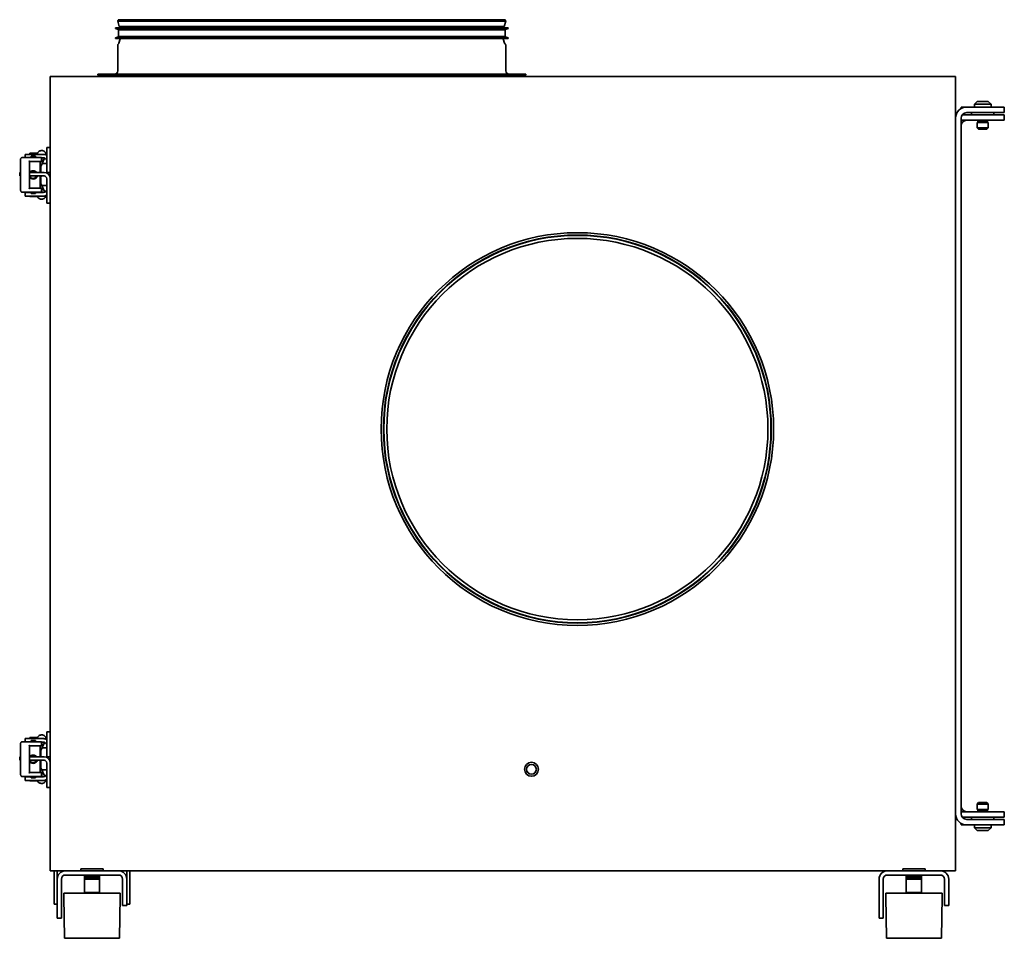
# Model space of a CAD drawing. Header units: millimetres. Extents: x 276 to 984, y 115 to 776.
import ezdxf

# ---------------------------------------------------------------- set-up
doc = ezdxf.new("R2010")
doc.units = ezdxf.units.MM
doc.header["$LTSCALE"] = 3
doc.layers.add('Krawędzie widoczne(ISO)', color=7, linetype='Continuous', lineweight=35, true_color=0x262659)

msp = doc.modelspace()

# ---------------------------------------------------------------- linework, layer by layer
at = {"layer": 'Krawędzie widoczne(ISO)'}
for p, q in [((625.45, 774.5), (346.61, 774.5)), ((347.61, 770.83), (346.61, 774.5)), ((625.24, 775.43), (346.81, 775.43)), ((624.68, 775.64), (347.37, 775.64)), ((624.44, 770.83), (625.45, 774.5)), ((627.16, 769.81), (344.89, 769.81)), ((344.89, 769.31), (344.89, 769.81)), ((627.16, 769.31), (344.89, 769.31)), ((347.05, 768.63), (344.89, 769.31)), ((625.05, 768.45), (347, 768.45)), ((347, 763.45), (347, 768.45)), ((625, 768.63), (347.05, 768.63)), ((347.05, 768.45), (347.05, 768.63)), ((624.44, 770.83), (347.61, 770.83)), ((348.39, 769.81), (348.23, 770.83)), ((623.66, 769.81), (623.82, 770.83)), ((625, 768.63), (627.16, 769.31)), ((625, 768.45), (625, 768.63)), ((625.05, 763.45), (625.05, 768.45)), ((627.16, 769.31), (627.16, 769.81)), ((347.05, 763.27), (344.89, 762.58)), ((627.16, 762.58), (344.89, 762.58)), ((344.89, 762.08), (344.89, 762.58)), ((627.16, 762.08), (344.89, 762.08)), ((625.05, 763.45), (347, 763.45)), ((347.05, 763.27), (347.05, 763.45)), ((625, 763.27), (347.05, 763.27)), ((348.35, 761.83), (347.35, 758.68)), ((623.7, 761.83), (624.7, 758.68)), ((625, 763.27), (625, 763.45)), ((625, 763.27), (627.16, 762.58)), ((627.16, 762.08), (627.16, 762.58)), ((346.53, 738.86), (346.53, 757.26)), ((625.53, 738.86), (625.53, 757.26)), ((639.93, 736.46), (332.13, 736.46)), ((332.13, 735.86), (332.13, 736.46)), ((639.93, 735.86), (639.93, 736.46)), ((949, 734.86), (298, 734.86)), ((298, 734.86), (298, 163.86)), ((639.93, 735.86), (332.13, 735.86)), ((333.03, 734.86), (333.03, 735.86)), ((639.03, 734.86), (639.03, 735.86)), ((949, 163.86), (949, 734.86)), ((964.5, 716.86), (962.5, 714.86)), ((972.5, 716.86), (964.5, 716.86)), ((972.5, 716.86), (974.5, 714.86)), ((953, 711.79), (953, 712.86)), ((953, 712.86), (957, 712.86)), ((968.5, 712.86), (957, 712.86)), ((957, 708.86), (968.5, 708.86)), ((960.5, 708.86), (960.5, 707.36)), ((974.5, 714.86), (962.5, 714.86)), ((962.5, 712.86), (962.5, 714.86)), ((968.5, 712.86), (984, 712.86)), ((984, 708.86), (968.5, 708.86)), ((974.5, 712.86), (974.5, 714.86)), ((976.5, 708.86), (976.5, 707.36)), ((984, 708.86), (984, 712.86)), ((953, 204.86), (953, 704.86)), ((984, 703.36), (953, 703.36)), ((953.88, 707.36), (984, 707.36)), ((964.5, 702.86), (964.5, 703.36)), ((972.5, 702.86), (964.5, 702.86)), ((972.5, 701.86), (964.5, 701.86)), ((964.5, 697.86), (964.5, 701.86)), ((965, 701.86), (965, 702.86)), ((972, 701.86), (972, 702.86)), ((972.5, 702.86), (972.5, 703.36)), ((972.5, 697.86), (972.5, 701.86)), ((984, 703.36), (984, 707.36)), ((972.5, 697.86), (964.5, 697.86)), ((965.5, 696.86), (964.5, 697.86)), ((971.5, 696.86), (965.5, 696.86)), ((971.5, 696.86), (972.5, 697.86)), ((295.5, 680.86), (295.5, 683.86)), ((298, 683.86), (295.5, 683.86)), ((295.5, 680.86), (295.5, 668.36)), ((276.56, 674.61), (276.56, 653.61)), ((282.14, 676.61), (277.82, 676.61)), ((280, 678.86), (287, 678.86)), ((280, 676.61), (280, 678.86)), ((291.15, 676.61), (282.14, 676.61)), ((282.94, 654.37), (282.94, 673.86)), ((282.94, 673.61), (291.15, 673.61)), ((288.52, 679.61), (283.32, 679.61)), ((283.32, 679.41), (283.32, 679.61)), ((288.52, 679.41), (283.32, 679.41)), ((283.87, 678.86), (283.32, 679.41)), ((284.34, 677.61), (287.34, 677.61)), ((284.34, 676.61), (284.34, 677.61)), ((287, 678.86), (293, 678.86)), ((287.34, 676.61), (287.34, 677.61)), ((287.96, 678.86), (288.52, 679.41)), ((288.76, 679.52), (288.46, 678.86)), ((288.52, 679.41), (288.52, 679.61)), ((290.84, 665.84), (290.84, 673.61)), ((291.38, 676.61), (291.15, 676.61)), ((291.15, 673.61), (291.42, 673.61)), ((293.85, 676.21), (291.2, 670.24)), ((291.42, 673.61), (291.42, 673.61)), ((291.65, 676.11), (291.65, 674.11)), ((293, 676.36), (291.81, 676.36)), ((291.92, 676.11), (291.92, 674.11)), ((276, 665.84), (276.56, 665.84)), ((276, 665.84), (276, 663.36)), ((282.94, 665.84), (284, 665.84)), ((293.5, 665.84), (284, 665.84)), ((285.6, 667.11), (285.71, 667.11)), ((291.23, 667.09), (291.21, 668.33)), ((291.26, 666.66), (291.26, 666.81)), ((292.14, 672.36), (295.5, 672.36)), ((295.5, 668.36), (295.5, 665.86)), ((295.5, 665.37), (295.5, 665.86)), ((295.5, 665.86), (298, 665.86)), ((276, 663.36), (276.56, 663.36)), ((282.94, 663.36), (284, 663.36)), ((293.5, 663.36), (284, 663.36)), ((285.6, 661.11), (285.71, 661.11)), ((290.84, 654.61), (290.84, 663.36)), ((291.21, 659.9), (291.23, 661.14)), ((291.26, 661.41), (291.26, 661.56)), ((295.5, 661.36), (295.5, 646.86)), ((277.82, 651.61), (282.14, 651.61)), ((280, 651.36), (284.34, 651.36)), ((280, 648.86), (280, 651.36)), ((282.14, 651.61), (291.15, 651.61)), ((291.15, 654.61), (282.94, 654.61)), ((284.34, 651.61), (284.34, 650.61)), ((287.34, 651.61), (287.34, 650.61)), ((287.34, 651.36), (293, 651.36)), ((287.42, 651.61), (287.42, 651.36)), ((287.58, 651.36), (287.46, 651.61)), ((291.42, 654.61), (291.15, 654.61)), ((291.15, 651.61), (291.42, 651.61)), ((294.04, 651.59), (291.2, 657.98)), ((291.42, 654.61), (291.42, 654.61)), ((291.42, 651.61), (291.42, 651.61)), ((291.65, 654.11), (291.65, 652.11)), ((291.92, 656.36), (295.5, 656.36)), ((291.92, 654.11), (291.92, 652.11)), ((287, 648.86), (280, 648.86)), ((283.36, 648.86), (283.32, 648.81)), ((283.32, 648.81), (288.52, 648.81)), ((283.32, 648.81), (283.32, 648.61)), ((283.32, 648.61), (288.52, 648.61)), ((287.34, 650.61), (284.34, 650.61)), ((293, 648.86), (287, 648.86)), ((288.47, 648.86), (288.52, 648.81)), ((288.52, 648.81), (288.52, 648.61)), ((288.76, 648.7), (288.69, 648.86)), ((295.5, 643.86), (295.5, 646.86)), ((298, 643.86), (295.5, 643.86)), ((295.5, 260.86), (295.5, 263.86)), ((298, 263.86), (295.5, 263.86)), ((282.14, 256.61), (277.82, 256.61)), ((280, 258.86), (287, 258.86)), ((280, 256.61), (280, 258.86)), ((291.15, 256.61), (282.14, 256.61)), ((288.52, 259.61), (283.32, 259.61)), ((283.32, 259.41), (283.32, 259.61)), ((288.52, 259.41), (283.32, 259.41)), ((283.87, 258.86), (283.32, 259.41)), ((284.34, 257.61), (287.34, 257.61)), ((284.34, 256.61), (284.34, 257.61)), ((287, 258.86), (293, 258.86)), ((287.34, 256.61), (287.34, 257.61)), ((287.96, 258.86), (288.52, 259.41)), ((288.76, 259.52), (288.46, 258.86)), ((288.52, 259.41), (288.52, 259.61)), ((291.38, 256.61), (291.15, 256.61)), ((293.85, 256.21), (291.2, 250.24)), ((291.65, 256.11), (291.65, 254.11)), ((293, 256.36), (291.81, 256.36)), ((291.92, 256.11), (291.92, 254.11)), ((295.5, 260.86), (295.5, 248.36)), ((276.56, 254.61), (276.56, 233.61)), ((282.94, 234.37), (282.94, 253.86)), ((282.94, 253.61), (291.15, 253.61)), ((290.84, 245.84), (290.84, 253.61)), ((291.15, 253.61), (291.42, 253.61)), ((291.23, 247.09), (291.21, 248.33)), ((291.42, 253.61), (291.42, 253.61)), ((292.14, 252.36), (295.5, 252.36)), ((295.5, 248.36), (295.5, 245.86)), ((276, 245.84), (276.56, 245.84)), ((276, 245.84), (276, 243.36)), ((276, 243.36), (276.56, 243.36)), ((282.94, 245.84), (284, 245.84)), ((282.94, 243.36), (284, 243.36)), ((293.5, 245.84), (284, 245.84)), ((293.5, 243.36), (284, 243.36)), ((285.6, 247.11), (285.71, 247.11)), ((285.6, 241.11), (285.71, 241.11)), ((290.84, 234.61), (290.84, 243.36)), ((291.21, 239.9), (291.23, 241.14)), ((291.26, 246.66), (291.26, 246.81)), ((291.26, 241.41), (291.26, 241.56)), ((295.5, 245.37), (295.5, 245.86)), ((295.5, 245.86), (298, 245.86)), ((295.5, 241.36), (295.5, 226.86)), ((291.15, 234.61), (282.94, 234.61)), ((291.42, 234.61), (291.15, 234.61)), ((294.04, 231.59), (291.2, 237.98)), ((291.42, 234.61), (291.42, 234.61)), ((291.65, 234.11), (291.65, 232.11)), ((291.92, 236.36), (295.5, 236.36)), ((291.92, 234.11), (291.92, 232.11)), ((277.82, 231.61), (282.14, 231.61)), ((280, 231.36), (284.34, 231.36)), ((280, 228.86), (280, 231.36)), ((287, 228.86), (280, 228.86)), ((282.14, 231.61), (291.15, 231.61)), ((283.36, 228.86), (283.32, 228.81)), ((283.32, 228.81), (288.52, 228.81)), ((283.32, 228.81), (283.32, 228.61)), ((283.32, 228.61), (288.52, 228.61)), ((284.34, 231.61), (284.34, 230.61)), ((287.34, 230.61), (284.34, 230.61)), ((293, 228.86), (287, 228.86)), ((287.34, 231.61), (287.34, 230.61)), ((287.34, 231.36), (293, 231.36)), ((287.42, 231.61), (287.42, 231.36)), ((287.58, 231.36), (287.46, 231.61)), ((288.47, 228.86), (288.52, 228.81)), ((288.52, 228.81), (288.52, 228.61)), ((288.76, 228.7), (288.69, 228.86)), ((291.15, 231.61), (291.42, 231.61)), ((291.42, 231.61), (291.42, 231.61)), ((295.5, 223.86), (295.5, 226.86)), ((298, 223.86), (295.5, 223.86)), ((965.5, 212.86), (964.5, 211.86)), ((965.5, 212.86), (971.5, 212.86)), ((971.5, 212.86), (972.5, 211.86)), ((953, 206.36), (984, 206.36)), ((964.5, 211.86), (972.5, 211.86)), ((964.5, 211.86), (964.5, 207.86)), ((964.5, 207.86), (972.5, 207.86)), ((964.5, 206.86), (972.5, 206.86)), ((964.5, 206.86), (964.5, 206.36)), ((965, 207.86), (965, 206.86)), ((972, 207.86), (972, 206.86)), ((972.5, 211.86), (972.5, 207.86)), ((972.5, 206.86), (972.5, 206.36)), ((984, 202.36), (984, 206.36)), ((984, 202.36), (953.88, 202.36)), ((957, 200.86), (968.5, 200.86)), ((960.5, 202.36), (960.5, 200.86)), ((968.5, 200.86), (984, 200.86)), ((976.5, 202.36), (976.5, 200.86)), ((984, 196.86), (984, 200.86)), ((953, 196.86), (953, 197.93)), ((957, 196.86), (953, 196.86)), ((968.5, 196.86), (957, 196.86)), ((962.5, 196.86), (962.5, 194.86)), ((962.5, 194.86), (974.5, 194.86)), ((964.5, 192.86), (962.5, 194.86)), ((964.5, 192.86), (972.5, 192.86)), ((984, 196.86), (968.5, 196.86)), ((972.5, 192.86), (974.5, 194.86)), ((974.5, 196.86), (974.5, 194.86)), ((298, 163.86), (309, 163.86)), ((300.9, 139.86), (300.9, 163.86)), ((302.9, 139.86), (302.9, 163.86)), ((309, 163.86), (347, 163.86)), ((320, 165.36), (336, 165.36)), ((320, 165.36), (320, 163.86)), ((336, 165.36), (336, 163.86)), ((347, 163.86), (900, 163.86)), ((353.1, 163.86), (353.1, 139.86)), ((355.1, 163.86), (355.1, 139.86)), ((900, 163.86), (938, 163.86)), ((911, 165.36), (927, 165.36)), ((911, 165.36), (911, 163.86)), ((927, 165.36), (927, 163.86)), ((938, 163.86), (949, 163.86)), ((303, 157.86), (303, 134.86)), ((306, 134.86), (306, 157.86)), ((309, 160.86), (347, 160.86)), ((322.5, 160.86), (322.5, 157.86)), ((322.5, 157.86), (322.51, 157.86)), ((322.51, 160.86), (322.51, 157.86)), ((322.51, 157.86), (322.54, 157.86)), ((322.54, 160.86), (322.54, 157.86)), ((322.54, 157.86), (322.58, 157.86)), ((322.55, 157.86), (322.55, 148.36)), ((322.58, 160.86), (322.58, 157.86)), ((322.58, 157.86), (322.64, 157.86)), ((322.64, 160.86), (322.64, 157.86)), ((322.64, 157.86), (322.69, 157.86)), ((322.69, 160.86), (322.69, 157.86)), ((322.7, 160.86), (322.7, 157.86)), ((322.7, 157.86), (322.79, 157.86)), ((322.79, 160.86), (322.79, 157.86)), ((322.79, 157.86), (322.84, 157.86)), ((322.84, 160.86), (322.84, 157.86)), ((322.89, 160.86), (322.89, 157.86)), ((322.89, 157.86), (323.01, 157.86)), ((323.01, 160.86), (323.01, 157.86)), ((323.01, 157.86), (323.06, 157.86)), ((323.06, 160.86), (323.06, 157.86)), ((323.13, 160.86), (323.13, 157.86)), ((323.13, 157.86), (323.28, 157.86)), ((323.28, 160.86), (323.28, 157.86)), ((323.28, 157.86), (323.32, 157.86)), ((323.32, 160.86), (323.32, 157.86)), ((323.43, 160.86), (323.43, 157.86)), ((323.43, 157.86), (323.6, 157.86)), ((323.6, 160.86), (323.6, 157.86)), ((323.6, 157.86), (323.64, 157.86)), ((323.64, 160.86), (323.64, 157.86)), ((323.77, 160.86), (323.77, 157.86)), ((323.77, 157.86), (323.97, 157.86)), ((323.97, 160.86), (323.97, 157.86)), ((323.97, 157.86), (324.01, 157.86)), ((324.01, 160.86), (324.01, 157.86)), ((324.16, 160.86), (324.16, 157.86)), ((324.16, 157.86), (324.38, 157.86)), ((324.38, 160.86), (324.38, 157.86)), ((324.38, 157.86), (324.42, 157.86)), ((324.42, 160.86), (324.42, 157.86)), ((324.6, 160.86), (324.6, 157.86)), ((324.6, 157.86), (324.84, 157.86)), ((324.84, 160.86), (324.84, 157.86)), ((324.84, 157.86), (324.87, 157.86)), ((324.87, 160.86), (324.87, 157.86)), ((325.07, 160.86), (325.07, 157.86)), ((325.07, 157.86), (325.32, 157.86)), ((325.32, 160.86), (325.32, 157.86)), ((325.32, 157.86), (325.35, 157.86)), ((325.35, 160.86), (325.35, 157.86)), ((325.57, 160.86), (325.57, 157.86)), ((325.57, 157.86), (325.84, 157.86)), ((325.84, 160.86), (325.84, 157.86)), ((325.84, 157.86), (325.86, 157.86)), ((325.86, 160.86), (325.86, 157.86)), ((326.1, 160.86), (326.1, 157.86)), ((326.1, 157.86), (326.38, 157.86)), ((326.38, 160.86), (326.38, 157.86)), ((326.38, 157.86), (326.4, 157.86)), ((326.4, 160.86), (326.4, 157.86)), ((326.65, 160.86), (326.65, 157.86)), ((326.65, 157.86), (326.94, 157.86)), ((326.94, 160.86), (326.94, 157.86)), ((326.94, 157.86), (326.95, 157.86)), ((326.95, 160.86), (326.95, 157.86)), ((327.21, 160.86), (327.21, 157.86)), ((327.21, 157.86), (327.51, 157.86)), ((327.51, 160.86), (327.51, 157.86)), ((327.51, 157.86), (327.52, 157.86)), ((327.52, 160.86), (327.52, 157.86)), ((327.79, 160.86), (327.79, 157.86)), ((327.79, 157.86), (328.09, 157.86)), ((328.09, 160.86), (328.09, 157.86)), ((328.09, 160.86), (328.09, 157.86)), ((328.09, 157.86), (328.09, 157.86)), ((328.36, 157.86), (328.36, 160.86)), ((328.36, 160.86), (328.36, 157.86)), ((328.36, 157.86), (328.36, 157.86)), ((328.36, 157.86), (328.66, 157.86)), ((328.66, 160.86), (328.66, 157.86)), ((328.92, 157.86), (328.92, 160.86)), ((328.92, 157.86), (328.93, 157.86)), ((328.93, 160.86), (328.93, 157.86)), ((328.93, 157.86), (329.23, 157.86)), ((329.23, 160.86), (329.23, 157.86)), ((329.48, 157.86), (329.48, 160.86)), ((329.48, 157.86), (329.5, 157.86)), ((329.5, 160.86), (329.5, 157.86)), ((329.5, 157.86), (329.78, 157.86)), ((329.78, 160.86), (329.78, 157.86)), ((330.02, 157.86), (330.02, 160.86)), ((330.02, 157.86), (330.04, 157.86)), ((330.04, 160.86), (330.04, 157.86)), ((330.04, 157.86), (330.32, 157.86)), ((330.32, 160.86), (330.32, 157.86)), ((330.54, 157.86), (330.54, 160.86)), ((330.54, 157.86), (330.56, 157.86)), ((330.56, 160.86), (330.56, 157.86)), ((330.56, 157.86), (330.82, 157.86)), ((330.82, 160.86), (330.82, 157.86)), ((331.03, 157.86), (331.03, 160.86)), ((331.03, 157.86), (331.06, 157.86)), ((331.06, 160.86), (331.06, 157.86)), ((331.06, 157.86), (331.3, 157.86)), ((331.3, 160.86), (331.3, 157.86)), ((331.49, 157.86), (331.49, 160.86)), ((331.49, 157.86), (331.52, 157.86)), ((331.52, 160.86), (331.52, 157.86)), ((331.52, 157.86), (331.74, 157.86)), ((331.74, 160.86), (331.74, 157.86)), ((331.9, 157.86), (331.9, 160.86)), ((331.9, 157.86), (331.94, 157.86)), ((331.94, 160.86), (331.94, 157.86)), ((331.94, 157.86), (332.15, 157.86)), ((332.15, 160.86), (332.15, 157.86)), ((332.28, 157.86), (332.28, 160.86)), ((332.28, 157.86), (332.32, 157.86)), ((332.32, 160.86), (332.32, 157.86)), ((332.32, 157.86), (332.5, 157.86)), ((332.5, 160.86), (332.5, 157.86)), ((332.61, 157.86), (332.61, 160.86)), ((332.61, 157.86), (332.65, 157.86)), ((332.65, 160.86), (332.65, 157.86)), ((332.65, 157.86), (332.81, 157.86)), ((332.81, 160.86), (332.81, 157.86)), ((332.89, 157.86), (332.89, 160.86)), ((332.89, 157.86), (332.94, 157.86)), ((332.94, 160.86), (332.94, 157.86)), ((332.94, 157.86), (333.06, 157.86)), ((333.06, 160.86), (333.06, 157.86)), ((333.11, 157.86), (333.11, 160.86)), ((333.11, 157.86), (333.16, 157.86)), ((333.16, 160.86), (333.16, 157.86)), ((333.16, 157.86), (333.26, 157.86)), ((333.26, 160.86), (333.26, 157.86)), ((333.28, 157.86), (333.28, 160.86)), ((333.28, 157.86), (333.33, 157.86)), ((333.33, 160.86), (333.33, 157.86)), ((333.33, 157.86), (333.4, 157.86)), ((333.4, 160.86), (333.4, 157.86)), ((333.4, 157.86), (333.45, 157.86)), ((333.45, 160.86), (333.45, 157.86)), ((333.45, 157.86), (333.48, 157.86)), ((333.45, 157.86), (333.45, 148.36)), ((333.48, 160.86), (333.48, 157.86)), ((333.48, 157.86), (333.5, 157.86)), ((333.5, 160.86), (333.5, 157.86)), ((333.5, 160.86), (333.5, 157.86)), ((333.5, 157.86), (333.5, 157.86)), ((350, 143.86), (350, 157.86)), ((353, 143.86), (353, 157.86)), ((894, 157.86), (894, 134.86)), ((897, 134.86), (897, 157.86)), ((900, 160.86), (938, 160.86)), ((913.5, 160.86), (913.5, 157.86)), ((913.5, 157.86), (913.51, 157.86)), ((913.51, 160.86), (913.51, 157.86)), ((913.51, 157.86), (913.54, 157.86)), ((913.54, 160.86), (913.54, 157.86)), ((913.54, 157.86), (913.58, 157.86)), ((913.55, 157.86), (913.55, 148.36)), ((913.58, 160.86), (913.58, 157.86)), ((913.58, 157.86), (913.64, 157.86)), ((913.64, 160.86), (913.64, 157.86)), ((913.64, 157.86), (913.69, 157.86)), ((913.69, 160.86), (913.69, 157.86)), ((913.7, 160.86), (913.7, 157.86)), ((913.7, 157.86), (913.79, 157.86)), ((913.79, 160.86), (913.79, 157.86)), ((913.79, 157.86), (913.84, 157.86)), ((913.84, 160.86), (913.84, 157.86)), ((913.89, 160.86), (913.89, 157.86)), ((913.89, 157.86), (914.01, 157.86)), ((914.01, 160.86), (914.01, 157.86)), ((914.01, 157.86), (914.06, 157.86)), ((914.06, 160.86), (914.06, 157.86)), ((914.13, 160.86), (914.13, 157.86)), ((914.13, 157.86), (914.28, 157.86)), ((914.28, 160.86), (914.28, 157.86)), ((914.28, 157.86), (914.32, 157.86)), ((914.32, 160.86), (914.32, 157.86)), ((914.43, 160.86), (914.43, 157.86)), ((914.43, 157.86), (914.6, 157.86)), ((914.6, 160.86), (914.6, 157.86)), ((914.6, 157.86), (914.64, 157.86)), ((914.64, 160.86), (914.64, 157.86)), ((914.77, 160.86), (914.77, 157.86)), ((914.77, 157.86), (914.97, 157.86)), ((914.97, 160.86), (914.97, 157.86)), ((914.97, 157.86), (915.01, 157.86)), ((915.01, 160.86), (915.01, 157.86)), ((915.16, 160.86), (915.16, 157.86)), ((915.16, 157.86), (915.38, 157.86)), ((915.38, 160.86), (915.38, 157.86)), ((915.38, 157.86), (915.42, 157.86)), ((915.42, 160.86), (915.42, 157.86)), ((915.6, 160.86), (915.6, 157.86)), ((915.6, 157.86), (915.84, 157.86)), ((915.84, 160.86), (915.84, 157.86)), ((915.84, 157.86), (915.87, 157.86)), ((915.87, 160.86), (915.87, 157.86)), ((916.07, 160.86), (916.07, 157.86)), ((916.07, 157.86), (916.32, 157.86)), ((916.32, 160.86), (916.32, 157.86)), ((916.32, 157.86), (916.35, 157.86)), ((916.35, 160.86), (916.35, 157.86)), ((916.57, 160.86), (916.57, 157.86)), ((916.57, 157.86), (916.84, 157.86)), ((916.84, 160.86), (916.84, 157.86)), ((916.84, 157.86), (916.86, 157.86)), ((916.86, 160.86), (916.86, 157.86)), ((917.1, 160.86), (917.1, 157.86)), ((917.1, 157.86), (917.38, 157.86)), ((917.38, 160.86), (917.38, 157.86)), ((917.38, 157.86), (917.4, 157.86)), ((917.4, 160.86), (917.4, 157.86)), ((917.65, 160.86), (917.65, 157.86)), ((917.65, 157.86), (917.94, 157.86)), ((917.94, 160.86), (917.94, 157.86)), ((917.94, 157.86), (917.95, 157.86)), ((917.95, 160.86), (917.95, 157.86)), ((918.21, 160.86), (918.21, 157.86)), ((918.21, 157.86), (918.51, 157.86)), ((918.51, 160.86), (918.51, 157.86)), ((918.51, 157.86), (918.52, 157.86)), ((918.52, 160.86), (918.52, 157.86)), ((918.79, 160.86), (918.79, 157.86)), ((918.79, 157.86), (919.09, 157.86)), ((919.09, 160.86), (919.09, 157.86)), ((919.09, 160.86), (919.09, 157.86)), ((919.09, 157.86), (919.09, 157.86)), ((919.36, 157.86), (919.36, 160.86)), ((919.36, 160.86), (919.36, 157.86)), ((919.36, 157.86), (919.36, 157.86)), ((919.36, 157.86), (919.66, 157.86)), ((919.66, 160.86), (919.66, 157.86)), ((919.92, 157.86), (919.92, 160.86)), ((919.92, 157.86), (919.93, 157.86)), ((919.93, 160.86), (919.93, 157.86)), ((919.93, 157.86), (920.23, 157.86)), ((920.23, 160.86), (920.23, 157.86)), ((920.48, 157.86), (920.48, 160.86)), ((920.48, 157.86), (920.5, 157.86)), ((920.5, 160.86), (920.5, 157.86)), ((920.5, 157.86), (920.78, 157.86)), ((920.78, 160.86), (920.78, 157.86)), ((921.02, 157.86), (921.02, 160.86)), ((921.02, 157.86), (921.04, 157.86)), ((921.04, 160.86), (921.04, 157.86)), ((921.04, 157.86), (921.32, 157.86)), ((921.32, 160.86), (921.32, 157.86)), ((921.54, 157.86), (921.54, 160.86)), ((921.54, 157.86), (921.56, 157.86)), ((921.56, 160.86), (921.56, 157.86)), ((921.56, 157.86), (921.82, 157.86)), ((921.82, 160.86), (921.82, 157.86)), ((922.03, 157.86), (922.03, 160.86)), ((922.03, 157.86), (922.06, 157.86)), ((922.06, 160.86), (922.06, 157.86)), ((922.06, 157.86), (922.3, 157.86)), ((922.3, 160.86), (922.3, 157.86)), ((922.49, 157.86), (922.49, 160.86)), ((922.49, 157.86), (922.52, 157.86)), ((922.52, 160.86), (922.52, 157.86)), ((922.52, 157.86), (922.74, 157.86)), ((922.74, 160.86), (922.74, 157.86)), ((922.9, 157.86), (922.9, 160.86)), ((922.9, 157.86), (922.94, 157.86)), ((922.94, 160.86), (922.94, 157.86)), ((922.94, 157.86), (923.15, 157.86)), ((923.15, 160.86), (923.15, 157.86)), ((923.28, 157.86), (923.28, 160.86)), ((923.28, 157.86), (923.32, 157.86)), ((923.32, 160.86), (923.32, 157.86)), ((923.32, 157.86), (923.5, 157.86)), ((923.5, 160.86), (923.5, 157.86)), ((923.61, 157.86), (923.61, 160.86)), ((923.61, 157.86), (923.65, 157.86)), ((923.65, 160.86), (923.65, 157.86)), ((923.65, 157.86), (923.81, 157.86)), ((923.81, 160.86), (923.81, 157.86)), ((923.89, 157.86), (923.89, 160.86)), ((923.89, 157.86), (923.94, 157.86)), ((923.94, 160.86), (923.94, 157.86)), ((923.94, 157.86), (924.06, 157.86)), ((924.06, 160.86), (924.06, 157.86)), ((924.11, 157.86), (924.11, 160.86)), ((924.11, 157.86), (924.16, 157.86)), ((924.16, 160.86), (924.16, 157.86)), ((924.16, 157.86), (924.26, 157.86)), ((924.26, 160.86), (924.26, 157.86)), ((924.28, 157.86), (924.28, 160.86)), ((924.28, 157.86), (924.33, 157.86)), ((924.33, 160.86), (924.33, 157.86)), ((924.33, 157.86), (924.4, 157.86)), ((924.4, 160.86), (924.4, 157.86)), ((924.4, 157.86), (924.45, 157.86)), ((924.45, 160.86), (924.45, 157.86)), ((924.45, 157.86), (924.48, 157.86)), ((924.45, 157.86), (924.45, 148.36)), ((924.48, 160.86), (924.48, 157.86)), ((924.48, 157.86), (924.5, 157.86)), ((924.5, 160.86), (924.5, 157.86)), ((924.5, 160.86), (924.5, 157.86)), ((924.5, 157.86), (924.5, 157.86)), ((941, 143.86), (941, 157.86)), ((944, 143.86), (944, 157.86)), ((307.8, 147.86), (348.2, 147.86)), ((307.8, 145.36), (307.8, 147.86)), ((308.2, 115.36), (307.8, 145.36)), ((322.55, 148.36), (333.45, 148.36)), ((323.05, 147.86), (322.55, 148.36)), ((332.95, 147.86), (333.45, 148.36)), ((347.8, 115.36), (348.2, 145.36)), ((348.2, 145.36), (348.2, 147.86)), ((350, 138.86), (350, 143.86)), ((353, 143.86), (353, 138.86)), ((898.8, 147.86), (939.2, 147.86)), ((898.8, 145.36), (898.8, 147.86)), ((899.2, 115.36), (898.8, 145.36)), ((913.55, 148.36), (924.45, 148.36)), ((914.05, 147.86), (913.55, 148.36)), ((923.95, 147.86), (924.45, 148.36)), ((938.8, 115.36), (939.2, 145.36)), ((939.2, 145.36), (939.2, 147.86)), ((941, 138.86), (941, 143.86)), ((944, 143.86), (944, 138.86)), ((300.9, 139.86), (302.9, 139.86)), ((303, 129.86), (303, 134.86)), ((306, 134.86), (306, 129.86)), ((350, 138.86), (353, 138.86)), ((355.1, 139.86), (353.1, 139.86)), ((894, 129.86), (894, 134.86)), ((897, 134.86), (897, 129.86)), ((941, 138.86), (944, 138.86)), ((303, 129.86), (306, 129.86)), ((894, 129.86), (897, 129.86)), ((347.8, 115.36), (308.2, 115.36)), ((938.8, 115.36), (899.2, 115.36))]:
    msp.add_line(p, q, dxfattribs=at)
for centre, radius in [((677, 481.42), 141.14), ((677, 481.42), 139.45), ((677, 481.42), 139.21), ((677, 481.42), 137.04), ((644, 236.86), 5), ((644, 236.86), 3.5)]:
    msp.add_circle(centre, radius, dxfattribs=at)
for centre, radius, start, end in [((347.66, 774.75), 1.08, 141.51914, 193.39013), ((347.37, 774.79), 0.845, 90, 131.40692), ((624.68, 774.79), 0.845, 48.59308, 90), ((624.39, 774.75), 1.08, 346.60987, 38.48086), ((347.73, 757.26), 1.2, 125.11908, 180), ((346.55, 758.93), 0.845, 305.11908, 342.46299), ((347.54, 762.08), 0.845, 342.46299, 0), ((624.51, 762.08), 0.845, 180, 197.53701), ((625.5, 758.93), 0.845, 197.53701, 234.88092), ((624.33, 757.26), 1.2, 0, 54.88092), ((344.13, 738.86), 2.4, 270, 0), ((627.93, 738.86), 2.4, 180, 270), ((957, 704.86), 8, 90, 180), ((957, 704.86), 4, 90, 180), ((957, 699.36), 4, 90, 180), ((291.42, 674.11), 0.5, 270, 0), ((291.42, 676.11), 0.5, 0, 29.64274), ((293, 673.86), 5, 60, 90), ((293, 673.86), 2.5, 23.57818, 90), ((293.5, 661.34), 4.5, 0, 90), ((293.5, 661.36), 2, 0, 90), ((291.42, 654.11), 0.5, 0, 90), ((291.42, 652.11), 0.5, 270, 0), ((293, 653.86), 2.5, 270, 0), ((293, 653.86), 5, 270, 300), ((291.42, 256.11), 0.5, 0, 29.64274), ((293, 253.86), 5, 60, 90), ((293, 253.86), 2.5, 23.57818, 90), ((291.42, 254.11), 0.5, 270, 0), ((293.5, 241.34), 4.5, 0, 90), ((293.5, 241.36), 2, 0, 90), ((291.42, 234.11), 0.5, 0, 90), ((293, 233.86), 2.5, 270, 0), ((291.42, 232.11), 0.5, 270, 0), ((293, 233.86), 5, 270, 300), ((957, 210.36), 4, 180, 270), ((957, 204.86), 8, 180, 270), ((957, 204.86), 4, 180, 270), ((309, 157.86), 6, 90, 180), ((347, 157.86), 6, 0, 90), ((900, 157.86), 6, 90, 180), ((938, 157.86), 6, 0, 90), ((309, 157.86), 3, 90, 180), ((347, 157.86), 3, 0, 90), ((900, 157.86), 3, 90, 180), ((938, 157.86), 3, 0, 90)]:
    msp.add_arc(centre, radius, start, end, dxfattribs=at)
for centre, major_axis, ratio, start_param, end_param in [((282.44, 674.11), (0.434, -0.434), 0.573613, 0.520791, 1.050005), ((291.15, 676.11), (0, 0.5), 0.99848, 4.712389, 6.283185), ((291.15, 674.11), (0, -0.5), 0.99848, 0, 1.570796), ((291.38, 676.11), (0.5, 0), 0.999984, 0.517363, 1.570796), ((285.6, 664.11), (0, 3), 0.999657, 5.325929, 7.240442), ((285.59, 664.11), (0, 2.5), 0.999657, 5.475147, 7.091223), ((289.96, 666.81), (1.3, 0), 0.999324, 0, 0.818833), ((289.96, 666.66), (1.3, 0), 0.999324, 5.597957, 6.283185), ((291.22, 672.39), (0, 4.3), 0.004515, 2.107546, 2.796252), ((285.6, 664.11), (0, -3), 0.999657, 5.189628, 7.60037), ((285.59, 664.11), (0, -2.5), 0.999657, 5.018216, 7.548155), ((289.96, 661.41), (1.3, 0), 0.999324, 5.464353, 6.283185), ((289.96, 661.56), (1.3, 0), 0.999324, 0, 0.616799), ((291.22, 655.83), (0, 4.3), 0.004515, 0.345341, 1.034047), ((282.44, 654.11), (0.434, 0.434), 0.573613, 5.23318, 5.762394), ((291.15, 654.11), (0, 0.5), 0.99848, 4.712389, 6.283185), ((291.15, 652.11), (0, -0.5), 0.99848, 0, 1.570796), ((291.15, 256.11), (0, 0.5), 0.99848, 4.712389, 6.283185), ((291.38, 256.11), (0.5, 0), 0.999984, 0.517363, 1.570796), ((282.44, 254.11), (0.434, -0.434), 0.573613, 0.520791, 1.050005), ((291.15, 254.11), (0, -0.5), 0.99848, 0, 1.570796), ((291.22, 252.39), (0, 4.3), 0.004515, 2.107546, 2.796252), ((285.6, 244.11), (0, -3), 0.999657, 5.189628, 7.60037), ((285.6, 244.11), (0, 3), 0.999657, 5.325929, 7.240442), ((285.59, 244.11), (0, -2.5), 0.999657, 5.018216, 7.548155), ((285.59, 244.11), (0, 2.5), 0.999657, 5.475147, 7.091223), ((289.96, 246.81), (1.3, 0), 0.999324, 0, 0.818833), ((289.96, 241.41), (1.3, 0), 0.999324, 5.464353, 6.283185), ((289.96, 246.66), (1.3, 0), 0.999324, 5.597957, 6.283185), ((289.96, 241.56), (1.3, 0), 0.999324, 0, 0.616799), ((282.44, 234.11), (0.434, 0.434), 0.573613, 5.23318, 5.762394), ((291.15, 234.11), (0, 0.5), 0.99848, 4.712389, 6.283185), ((291.22, 235.83), (0, 4.3), 0.004515, 0.345341, 1.034047), ((291.15, 232.11), (0, -0.5), 0.99848, 0, 1.570796)]:
    msp.add_ellipse(centre, major_axis=major_axis, ratio=ratio, start_param=start_param, end_param=end_param, dxfattribs=at)
for points, knots in [([(295.17, 678.36), (295.15, 678.47), (295.12, 678.57), (295.02, 678.96), (294.93, 679.25), (294.68, 679.79), (294.56, 680.01), (294.27, 680.4), (294.16, 680.54), (293.77, 680.92), (293.44, 681.19), (292.64, 681.51), (292.26, 681.6), (291.51, 681.62), (291.16, 681.57), (290.53, 681.37), (290.25, 681.23), (289.74, 680.89), (289.54, 680.69), (289.17, 680.28), (289.04, 680.07), (288.86, 679.75), (288.8, 679.64), (288.76, 679.52)], [5.7186723, 5.7186723, 5.7186723, 5.7186723, 5.7844999, 5.7844999, 5.9736936, 5.9736936, 6.084838, 6.084838, 6.1393223, 6.1393223, 6.2228942, 6.2228942, 6.2792584, 6.2792584, 6.3283757, 6.3283757, 6.3816219, 6.3816219, 6.4487975, 6.4487975, 6.5414462, 6.5414462, 6.6043259, 6.6043259, 6.6043259, 6.6043259]), ([(277.82, 676.61), (277.7, 676.61), (277.59, 676.59), (277.36, 676.5), (277.26, 676.43), (277.05, 676.24), (276.96, 676.12), (276.8, 675.84), (276.74, 675.68), (276.64, 675.35), (276.6, 675.17), (276.57, 674.87), (276.56, 674.74), (276.56, 674.61)], [6.283185, 6.283185, 6.283185, 6.283185, 6.484247, 6.484247, 6.70984, 6.70984, 7.009514, 7.009514, 7.323674, 7.323674, 7.637833, 7.637833, 7.853982, 7.853982, 7.853982, 7.853982]), ([(295.29, 674.86), (295.34, 674.74), (295.39, 674.61), (295.45, 674.36), (295.47, 674.25), (295.49, 674.07), (295.5, 673.99), (295.5, 673.89), (295.5, 673.86), (295.5, 673.86)], [0.1714017, 0.1714017, 0.1714017, 0.1714017, 0.2104489, 0.2104489, 0.249496, 0.249496, 0.2872054, 0.2872054, 0.3249147, 0.3249147, 0.3249147, 0.3249147]), ([(285.71, 667.11), (286.1, 667.11), (286.51, 667.03), (287.25, 666.72), (287.58, 666.49), (287.97, 666.12), (288.08, 665.98), (288.18, 665.84)], [0.4663304, 0.4663304, 0.4663304, 0.4663304, 0.5825356, 0.5825356, 0.6987409, 0.6987409, 0.7516574, 0.7516574, 0.7516574, 0.7516574]), ([(291.08, 671), (291.08, 671.04), (291.08, 671.08), (291.07, 671.19), (291.06, 671.26), (291.02, 671.46), (290.97, 671.61), (290.88, 671.8), (290.86, 671.84), (290.84, 671.88)], [-0.2530272, -0.2530272, -0.2530272, -0.2530272, -0.2333735, -0.2333735, -0.2053472, -0.2053472, -0.1418348, -0.1418348, -0.1264867, -0.1264867, -0.1264867, -0.1264867]), ([(291.08, 671), (291.08, 670.99), (291.08, 670.98), (291.09, 670.96), (291.09, 670.95), (291.09, 670.91), (291.1, 670.89), (291.1, 670.88), (291.1, 670.88), (291.1, 670.87)], [0.0000904, 0.0000904, 0.0000904, 0.0000904, 0.00316002, 0.00316002, 0.00659681, 0.00659681, 0.01476666, 0.01476666, 0.01599111, 0.01599111, 0.01599111, 0.01599111]), ([(291.2, 670.19), (291.2, 670.31), (291.19, 670.43), (291.16, 670.61), (291.15, 670.67), (291.13, 670.76), (291.12, 670.79), (291.11, 670.84), (291.11, 670.86), (291.1, 670.87), (291.1, 670.87), (291.1, 670.87)], [-0.09338989, -0.09338989, -0.09338989, -0.09338989, -0.05316077, -0.05316077, -0.03324118, -0.03324118, -0.02202638, -0.02202638, -0.01539835, -0.01539835, -0.0145931, -0.0145931, -0.0145931, -0.0145931]), ([(288.64, 663.36), (288.6, 663.22), (288.56, 663.08), (288.34, 662.58), (288.11, 662.25), (287.58, 661.73), (287.25, 661.5), (286.51, 661.19), (286.1, 661.11), (285.71, 661.11)], [1.00741, 1.00741, 1.00741, 1.00741, 1.0496206, 1.0496206, 1.1665805, 1.1665805, 1.2827858, 1.2827858, 1.3989911, 1.3989911, 1.3989911, 1.3989911]), ([(276.56, 653.61), (276.56, 653.43), (276.58, 653.25), (276.63, 652.89), (276.68, 652.72), (276.8, 652.4), (276.87, 652.25), (277.06, 651.98), (277.17, 651.86), (277.43, 651.69), (277.57, 651.64), (277.75, 651.62), (277.79, 651.61), (277.82, 651.61)], [1.570796, 1.570796, 1.570796, 1.570796, 1.884956, 1.884956, 2.199115, 2.199115, 2.513274, 2.513274, 2.827433, 2.827433, 3.086358, 3.086358, 3.141593, 3.141593, 3.141593, 3.141593]), ([(291.08, 657.23), (291.08, 657.19), (291.08, 657.16), (291.07, 657.08), (291.07, 657.04), (291.04, 656.85), (291, 656.7), (290.92, 656.51), (290.89, 656.43), (290.84, 656.35)], [0.00001209, 0.00001209, 0.00001209, 0.00001209, 0.01086193, 0.01086193, 0.02395026, 0.02395026, 0.06857639, 0.06857639, 0.09874853, 0.09874853, 0.09874853, 0.09874853]), ([(291.1, 657.36), (291.1, 657.35), (291.1, 657.35), (291.1, 657.34), (291.09, 657.32), (291.09, 657.28), (291.09, 657.27), (291.08, 657.25), (291.08, 657.24), (291.08, 657.23)], [0.0515779, 0.0515779, 0.0515779, 0.0515779, 0.0607777, 0.0607777, 0.1270739, 0.1270739, 0.1549839, 0.1549839, 0.1806454, 0.1806454, 0.1806454, 0.1806454]), ([(295.02, 649.29), (294.95, 649.08), (294.88, 648.87), (294.68, 648.44), (294.56, 648.22), (294.27, 647.82), (294.16, 647.68), (293.77, 647.3), (293.44, 647.04), (292.64, 646.72), (292.26, 646.63), (291.51, 646.61), (291.16, 646.66), (290.53, 646.85), (290.25, 647), (289.74, 647.34), (289.54, 647.53), (289.17, 647.95), (289.04, 648.16), (288.86, 648.48), (288.8, 648.59), (288.76, 648.7)], [2.7019092, 2.7019092, 2.7019092, 2.7019092, 2.832101, 2.832101, 2.9432454, 2.9432454, 2.9977296, 2.9977296, 3.0813015, 3.0813015, 3.1376657, 3.1376657, 3.1867831, 3.1867831, 3.2400292, 3.2400292, 3.3072049, 3.3072049, 3.3998536, 3.3998536, 3.4627332, 3.4627332, 3.4627332, 3.4627332]), ([(277.82, 256.61), (277.7, 256.61), (277.59, 256.59), (277.36, 256.5), (277.26, 256.43), (277.05, 256.24), (276.96, 256.12), (276.8, 255.84), (276.74, 255.68), (276.64, 255.35), (276.6, 255.17), (276.57, 254.87), (276.56, 254.74), (276.56, 254.61)], [6.283185, 6.283185, 6.283185, 6.283185, 6.484247, 6.484247, 6.70984, 6.70984, 7.009514, 7.009514, 7.323674, 7.323674, 7.637833, 7.637833, 7.853982, 7.853982, 7.853982, 7.853982]), ([(295.17, 258.36), (295.15, 258.47), (295.12, 258.57), (295.02, 258.96), (294.93, 259.25), (294.68, 259.79), (294.56, 260.01), (294.27, 260.4), (294.16, 260.54), (293.77, 260.92), (293.44, 261.19), (292.64, 261.51), (292.26, 261.6), (291.51, 261.62), (291.16, 261.57), (290.53, 261.37), (290.25, 261.23), (289.74, 260.89), (289.54, 260.69), (289.17, 260.28), (289.04, 260.07), (288.86, 259.75), (288.8, 259.64), (288.76, 259.52)], [5.7186723, 5.7186723, 5.7186723, 5.7186723, 5.7844999, 5.7844999, 5.9736936, 5.9736936, 6.084838, 6.084838, 6.1393223, 6.1393223, 6.2228942, 6.2228942, 6.2792584, 6.2792584, 6.3283757, 6.3283757, 6.3816219, 6.3816219, 6.4487975, 6.4487975, 6.5414462, 6.5414462, 6.6043259, 6.6043259, 6.6043259, 6.6043259]), ([(291.08, 251), (291.08, 251.04), (291.08, 251.08), (291.07, 251.19), (291.06, 251.26), (291.02, 251.46), (290.97, 251.61), (290.88, 251.8), (290.86, 251.84), (290.84, 251.88)], [-0.2530272, -0.2530272, -0.2530272, -0.2530272, -0.2333735, -0.2333735, -0.2053472, -0.2053472, -0.1418348, -0.1418348, -0.1264867, -0.1264867, -0.1264867, -0.1264867]), ([(291.08, 251), (291.08, 250.99), (291.08, 250.98), (291.09, 250.96), (291.09, 250.95), (291.09, 250.91), (291.1, 250.89), (291.1, 250.88), (291.1, 250.88), (291.1, 250.87)], [0.0000904, 0.0000904, 0.0000904, 0.0000904, 0.00316002, 0.00316002, 0.00659681, 0.00659681, 0.01476666, 0.01476666, 0.01599111, 0.01599111, 0.01599111, 0.01599111]), ([(291.2, 250.19), (291.2, 250.31), (291.19, 250.43), (291.16, 250.61), (291.15, 250.67), (291.13, 250.76), (291.12, 250.79), (291.11, 250.84), (291.11, 250.86), (291.1, 250.87), (291.1, 250.87), (291.1, 250.87)], [-0.09338989, -0.09338989, -0.09338989, -0.09338989, -0.05316077, -0.05316077, -0.03324118, -0.03324118, -0.02202638, -0.02202638, -0.01539835, -0.01539835, -0.0145931, -0.0145931, -0.0145931, -0.0145931]), ([(295.29, 254.86), (295.34, 254.74), (295.39, 254.61), (295.45, 254.36), (295.47, 254.25), (295.49, 254.07), (295.5, 253.99), (295.5, 253.89), (295.5, 253.86), (295.5, 253.86)], [0.1714017, 0.1714017, 0.1714017, 0.1714017, 0.2104489, 0.2104489, 0.249496, 0.249496, 0.2872054, 0.2872054, 0.3249147, 0.3249147, 0.3249147, 0.3249147]), ([(285.71, 247.11), (286.1, 247.11), (286.51, 247.03), (287.25, 246.72), (287.58, 246.49), (287.97, 246.12), (288.08, 245.98), (288.18, 245.84)], [0.4663304, 0.4663304, 0.4663304, 0.4663304, 0.5825356, 0.5825356, 0.6987409, 0.6987409, 0.7516574, 0.7516574, 0.7516574, 0.7516574]), ([(288.64, 243.36), (288.6, 243.22), (288.56, 243.08), (288.34, 242.58), (288.11, 242.25), (287.58, 241.73), (287.25, 241.5), (286.51, 241.19), (286.1, 241.11), (285.71, 241.11)], [1.00741, 1.00741, 1.00741, 1.00741, 1.0496206, 1.0496206, 1.1665805, 1.1665805, 1.2827858, 1.2827858, 1.3989911, 1.3989911, 1.3989911, 1.3989911]), ([(291.08, 237.23), (291.08, 237.19), (291.08, 237.16), (291.07, 237.08), (291.07, 237.04), (291.04, 236.85), (291, 236.7), (290.92, 236.51), (290.89, 236.43), (290.84, 236.35)], [0.00001209, 0.00001209, 0.00001209, 0.00001209, 0.01086193, 0.01086193, 0.02395026, 0.02395026, 0.06857639, 0.06857639, 0.09874853, 0.09874853, 0.09874853, 0.09874853]), ([(291.1, 237.36), (291.1, 237.35), (291.1, 237.35), (291.1, 237.34), (291.09, 237.32), (291.09, 237.28), (291.09, 237.27), (291.08, 237.25), (291.08, 237.24), (291.08, 237.23)], [0.0515779, 0.0515779, 0.0515779, 0.0515779, 0.0607777, 0.0607777, 0.1270739, 0.1270739, 0.1549839, 0.1549839, 0.1806454, 0.1806454, 0.1806454, 0.1806454]), ([(276.56, 233.61), (276.56, 233.43), (276.58, 233.25), (276.63, 232.89), (276.68, 232.72), (276.8, 232.4), (276.87, 232.25), (277.06, 231.98), (277.17, 231.86), (277.43, 231.69), (277.57, 231.64), (277.75, 231.62), (277.79, 231.61), (277.82, 231.61)], [1.570796, 1.570796, 1.570796, 1.570796, 1.884956, 1.884956, 2.199115, 2.199115, 2.513274, 2.513274, 2.827433, 2.827433, 3.086358, 3.086358, 3.141593, 3.141593, 3.141593, 3.141593]), ([(295.02, 229.29), (294.95, 229.08), (294.88, 228.87), (294.68, 228.44), (294.56, 228.22), (294.27, 227.82), (294.16, 227.68), (293.77, 227.3), (293.44, 227.04), (292.64, 226.72), (292.26, 226.63), (291.51, 226.61), (291.16, 226.66), (290.53, 226.85), (290.25, 227), (289.74, 227.34), (289.54, 227.53), (289.17, 227.95), (289.04, 228.16), (288.86, 228.48), (288.8, 228.59), (288.76, 228.7)], [2.7019092, 2.7019092, 2.7019092, 2.7019092, 2.832101, 2.832101, 2.9432454, 2.9432454, 2.9977296, 2.9977296, 3.0813015, 3.0813015, 3.1376657, 3.1376657, 3.1867831, 3.1867831, 3.2400292, 3.2400292, 3.3072049, 3.3072049, 3.3998536, 3.3998536, 3.4627332, 3.4627332, 3.4627332, 3.4627332])]:
    msp.add_open_spline(points, degree=3, knots=knots, dxfattribs=at)
for points, weights in [([(290.84, 662.09), (291.3, 662.69), (291.81, 663.36)], [1.06036930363, 1.04120544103, 1.00041420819]), ([(291.72, 663.36), (291.26, 662.77), (290.84, 662.23)], [1.00041420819, 1.03639164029, 1.05554502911]), ([(290.84, 242.09), (291.3, 242.69), (291.81, 243.36)], [1.06036930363, 1.04120544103, 1.00041420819]), ([(291.72, 243.36), (291.26, 242.77), (290.84, 242.23)], [1.00041420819, 1.03639164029, 1.05554502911])]:
    msp.add_rational_spline(points, weights, degree=2, dxfattribs=at)
for points in [[(291.1, 657.36), (291.16, 657.56), (291.2, 657.79), (291.2, 658.03)], [(291.13, 657.48), (291.13, 657.48), (291.13, 657.48), (291.13, 657.48)], [(291.1, 237.36), (291.16, 237.56), (291.2, 237.79), (291.2, 238.03)], [(291.13, 237.48), (291.13, 237.48), (291.13, 237.48), (291.13, 237.48)]]:
    msp.add_open_spline(points, degree=3, dxfattribs=at)

doc.saveas('drawing.dxf')
